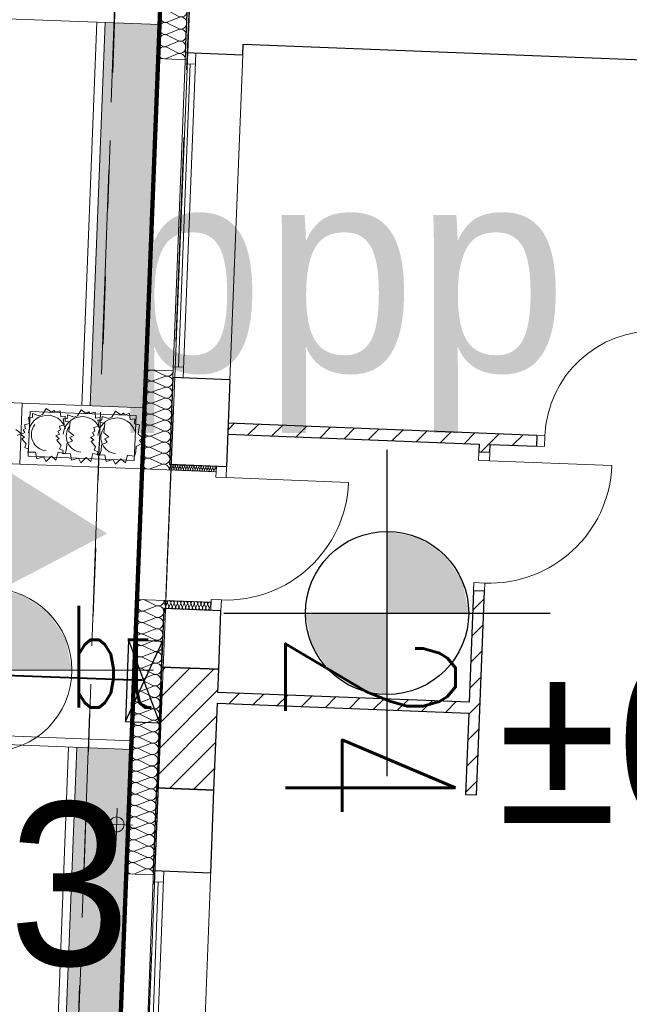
# Model space of a CAD drawing. Extents: x -134780 to 5540120, y 74663 to 5964901.
# Tile 30 of 71: x 5539579.04 to 5539583.53, y 5961337.37 to 5961344.61. Entities that reach past the tile are written whole.
import ezdxf

# ---------------------------------------------------------------- set-up
doc = ezdxf.new("R2010")
doc.units = 0
doc.header["$MEASUREMENT"] = 0
doc.set_wipeout_variables(frame=1)
doc.linetypes.add('L_0_03', pattern=[1, 0.5, -0.5])
doc.linetypes.add('L_0_06', pattern=[2, 1.5, -0.5])
for name, color, linetype, lineweight in [('238_Punkt_adresowy_budynku_Nr_Pióra__7', 7, 'Continuous', 13), ('312_budynek_ewidencyjny_Nr_Pióra__7', 7, 'Continuous', 13), ('_gaz', 2, 'Continuous', 90), ('Arch drogi_Nr_Pióra__21', 7, 'Continuous', 9), ('Arch rynny_Nr_Pióra__21', 7, 'Continuous', 9), ('Arch schody_Nr_Pióra__21', 7, 'Continuous', 9), ('Arch wyburzenia_Nr_Pióra__46', 5, 'Continuous', 13), ('arch wypelnienia_Nr_Pióra__118', 7, 'Continuous', 211), ('arch wypelnienia_Nr_Pióra__55', 214, 'Continuous', 25), ('Arch ściany nośne_Nr_Pióra__21', 7, 'Continuous', 9), ('Arch ściany nośne_Nr_Pióra__27', 7, 'Continuous', 30), ('bt_Nr_Pióra__7', 7, 'Continuous', 13), ('Drzwi ArchiCAD_Nr_Pióra__27', 7, 'Continuous', 30), ('Drzwi ArchiCAD_Nr_Pióra__5', 7, 'Continuous', 13), ('INWENT RZĘDNE_Nr_Pióra__15', 214, 'Continuous', 25), ('INWENT RZĘDNE_Nr_Pióra__20', 1, 'Continuous', 100), ('INWENT RZĘDNE_Nr_Pióra__21', 7, 'Continuous', 9), ('INWENT.ŚCIANY_Nr_Pióra__1', 7, 'Continuous', 25), ('mapa', 7, 'Continuous', 13), ('trawnik_Nr_Pióra__7', 7, 'Continuous', 13), ('zasuwa_lub_zawor_Nr_Pióra__7', 7, 'Continuous', 13)]:
    doc.layers.add(name, color=color, linetype=linetype, lineweight=lineweight)
for name, color, linetype in [('Arch ocieplenie', 7, 'Continuous'), ('gaz', 2, 'Continuous'), ('INWENT RZĘDNE', 7, 'Continuous')]:
    doc.layers.add(name, color=color, linetype=linetype)
for name, color, linetype, lineweight, true_color in [('Arch ocieplenie_Nr_Pióra__22', 7, 'Continuous', 9, 0x7f7f7f), ('Arch okna_Nr_Pióra__4', 7, 'Continuous', 9, 0x029e21), ('arch wypelnienia_Nr_Pióra__17', 7, 'Continuous', 15, 0xdcd705), ('Arch wyposarzenie_Nr_Pióra__4', 7, 'Continuous', 9, 0x029e21)]:
    doc.layers.add(name, color=color, linetype=linetype, lineweight=lineweight, true_color=true_color)
doc.styles.add('GENERATED_STYLE_1', font='txt')
doc.styles.add('GENERATED_STYLE_7', font='Simplex.shx', dxfattribs={"bigfont": 'BIGFONT.SHX'})
pattern_1 = [(45, (5539713.8376, 5961225.37486), (-0.09192388, 0.09192388), [])]

# ---------------------------------------------------------------- blocks, each defined once
blk = doc.blocks.new('Koty wysokościowe_19', base_point=(-135010.1, 114452.2))
at = {"layer": 'INWENT RZĘDNE_Nr_Pióra__21', "linetype": 'Continuous'}
for points in [[(-135010.1, 114452.2), (-134410.1, 114452.2), (-134455.8, 114681.8), (-134585.8, 114876.5), (-134780.5, 115006.5), (-135010.1, 115052.2)], [(-135010.1, 114452.2), (-135610.1, 114452.2), (-135564.4, 114222.6), (-135434.4, 114027.9), (-135239.7, 113897.9), (-135010.1, 113852.2)]]:
    blk.add_hatch(color=256, dxfattribs=at).paths.add_polyline_path(points, flags=0)
for p, q in [((-135010.1, 113252.2), (-135010.1, 115652.2)), ((-136210.1, 114452.2), (-133810.1, 114452.2))]:
    blk.add_line(p, q, dxfattribs=at)
blk.add_circle((-135010.1, 114452.2), 600, dxfattribs=at)
at = {"layer": 'INWENT RZĘDNE_Nr_Pióra__21', "insert": (-137998, 112057.8), "char_height": 1200, "attachment_point": 7, "style": 'GENERATED_STYLE_1'}
blk.add_mtext('{85,73}', dxfattribs=at)
blk = doc.blocks.new('Izolacja cieplna 14_36', base_point=(-133389.2, 114891))
at = {"layer": 'Arch ocieplenie_Nr_Pióra__22', "linetype": 'Continuous'}
for p, q in [((-133721.9, 114921.9), (-133731.2, 114946.6)), ((-133708.7, 114945.7), (-133719.9, 114921.9)), ((-133697.3, 114921), (-133706.6, 114945.6)), ((-133684, 114944.7), (-133695.2, 114920.9)), ((-133672.7, 114920), (-133682, 114944.6)), ((-133659.4, 114943.8), (-133670.6, 114919.9)), ((-133648.1, 114919.1), (-133657.4, 114943.7)), ((-133634.8, 114942.8), (-133646, 114919)), ((-133623.4, 114918.1), (-133632.7, 114942.7)), ((-133610.2, 114941.8), (-133621.4, 114918)), ((-133598.8, 114917.1), (-133608.1, 114941.8)), ((-133585.5, 114940.9), (-133596.7, 114917.1)), ((-133574.2, 114916.2), (-133583.5, 114940.8)), ((-133560.9, 114939.9), (-133572.1, 114916.1)), ((-133549.6, 114915.2), (-133558.9, 114939.8)), ((-133536.3, 114938.9), (-133547.5, 114915.1)), ((-133524.9, 114914.2), (-133534.2, 114938.9)), ((-133511.7, 114938), (-133522.9, 114914.2)), ((-133500.3, 114913.3), (-133509.6, 114937.9)), ((-133487.1, 114937), (-133498.2, 114913.2)), ((-133475.7, 114912.3), (-133485, 114936.9)), ((-133462.4, 114936.1), (-133473.6, 114912.2)), ((-133451.1, 114911.4), (-133460.4, 114936)), ((-133437.8, 114935.1), (-133449, 114911.3)), ((-133426.4, 114910.4), (-133435.7, 114935)), ((-133413.2, 114934.1), (-133424.4, 114910.3)), ((-133401.8, 114909.4), (-133411.1, 114934.1)), ((-133388.6, 114933.2), (-133399.7, 114909.4))]:
    blk.add_line(p, q, dxfattribs=at)
for centre, start_param, end_param in [((-133733.4, 114917.3), 0, 1.983589), ((-133719.7, 114951.2), 1.158003, 5.125183), ((-133708.8, 114916.3), 4.299595, 8.266774), ((-133695.1, 114950.3), 1.158003, 5.125183), ((-133684.2, 114915.3), 4.299595, 8.266774), ((-133670.5, 114949.3), 1.158003, 5.125183), ((-133659.5, 114914.4), 4.299595, 8.266774), ((-133645.9, 114948.4), 1.158003, 5.125183), ((-133621.3, 114947.4), 1.158003, 5.125183), ((-133596.6, 114946.4), 1.158003, 5.125183), ((-133572, 114945.5), 1.158003, 5.125183), ((-133547.4, 114944.5), 1.158003, 5.125183), ((-133522.8, 114943.5), 1.158003, 5.125183), ((-133498.1, 114942.6), 1.158003, 5.125183), ((-133473.5, 114941.6), 1.158003, 5.125183), ((-133448.9, 114940.7), 1.158003, 5.125183), ((-133424.3, 114939.7), 1.158003, 5.125183), ((-133399.6, 114938.7), 1.158003, 5.125183), ((-133634.9, 114913.4), 4.299595, 8.266774), ((-133610.3, 114912.5), 4.299595, 8.266774), ((-133585.7, 114911.5), 4.299595, 8.266774), ((-133561, 114910.5), 4.299595, 8.266774), ((-133536.4, 114909.6), 4.299595, 8.266774), ((-133511.8, 114908.6), 4.299595, 8.266774), ((-133487.2, 114907.6), 4.299595, 8.266774), ((-133462.5, 114906.7), 4.299595, 8.266774), ((-133437.9, 114905.7), 4.299595, 8.266774), ((-133413.3, 114904.8), 4.299595, 8.266774), ((-133388.7, 114903.8), 4.299596, 6.283185)]:
    blk.add_ellipse(centre, major_axis=(-0.5, -12.8), ratio=0.965572, start_param=start_param, end_param=end_param, dxfattribs=at)
blk = doc.blocks.new('Izolacja cieplna 14_35', base_point=(-133347.8, 115950.2))
at = {"layer": 'Arch ocieplenie_Nr_Pióra__22', "linetype": 'Continuous'}
for p, q in [((-133685.1, 115951.5), (-133692.9, 115935.6)), ((-133677.1, 115935), (-133683.6, 115951.4)), ((-133667.8, 115950.8), (-133675.6, 115934.9)), ((-133659.8, 115934.3), (-133666.4, 115950.8)), ((-133650.6, 115950.1), (-133658.4, 115934.3)), ((-133642.6, 115933.7), (-133649.2, 115950.1)), ((-133633.4, 115949.5), (-133641.2, 115933.6)), ((-133625.4, 115933), (-133631.9, 115949.4)), ((-133616.1, 115948.8), (-133623.9, 115932.9)), ((-133608.1, 115932.3), (-133614.7, 115948.7)), ((-133598.9, 115948.1), (-133606.7, 115932.3)), ((-133590.9, 115931.6), (-133597.4, 115948.1)), ((-133581.7, 115947.4), (-133589.5, 115931.6)), ((-133573.7, 115931), (-133580.2, 115947.4)), ((-133564.4, 115946.8), (-133572.2, 115930.9)), ((-133556.4, 115930.3), (-133563, 115946.7)), ((-133547.2, 115946.1), (-133555, 115930.2)), ((-133539.2, 115929.6), (-133545.7, 115946)), ((-133529.9, 115945.4), (-133537.7, 115929.6)), ((-133522, 115928.9), (-133528.5, 115945.4)), ((-133512.7, 115944.8), (-133520.5, 115928.9)), ((-133504.7, 115928.3), (-133511.3, 115944.7)), ((-133495.5, 115944.1), (-133503.3, 115928.2)), ((-133487.5, 115927.6), (-133494, 115944)), ((-133478.2, 115943.4), (-133486, 115927.5)), ((-133470.2, 115926.9), (-133476.8, 115943.4)), ((-133461, 115942.7), (-133468.8, 115926.9)), ((-133453, 115926.2), (-133459.5, 115942.7)), ((-133443.8, 115942.1), (-133451.6, 115926.2)), ((-133435.8, 115925.6), (-133442.3, 115942)), ((-133426.5, 115941.4), (-133434.3, 115925.5)), ((-133418.5, 115924.9), (-133425.1, 115941.3)), ((-133409.3, 115940.7), (-133417.1, 115924.8)), ((-133401.3, 115924.2), (-133407.8, 115940.7)), ((-133392, 115940), (-133399.8, 115924.2)), ((-133384.1, 115923.6), (-133390.6, 115940)), ((-133374.8, 115939.4), (-133382.6, 115923.5)), ((-133366.8, 115922.9), (-133373.4, 115939.3)), ((-133357.6, 115938.7), (-133365.4, 115922.8)), ((-133349.6, 115922.2), (-133356.1, 115938.6))]:
    blk.add_line(p, q, dxfattribs=at)
for centre, start_param, end_param in [((-133685.1, 115931.9), 5.870392, 9.837571), ((-133692.8, 115955.2), 2.7288, 4.712389), ((-133675.6, 115954.5), 2.7288, 6.695979), ((-133667.9, 115931.2), 5.870392, 9.837571), ((-133658.4, 115953.9), 2.7288, 6.695979), ((-133650.6, 115930.6), 5.870392, 9.837571), ((-133641.1, 115953.2), 2.7288, 6.695979), ((-133633.4, 115929.9), 5.870392, 9.837571), ((-133623.9, 115952.5), 2.7288, 6.695979), ((-133606.6, 115951.8), 2.7288, 6.695979), ((-133589.4, 115951.2), 2.7288, 6.695979), ((-133572.2, 115950.5), 2.7288, 6.695979), ((-133554.9, 115949.8), 2.7288, 6.695979), ((-133537.7, 115949.1), 2.7288, 6.695979), ((-133520.5, 115948.5), 2.7288, 6.695979), ((-133503.2, 115947.8), 2.7288, 6.695979), ((-133486, 115947.1), 2.7288, 6.695979), ((-133468.8, 115946.5), 2.7288, 6.695979), ((-133451.5, 115945.8), 2.7288, 6.695979), ((-133434.3, 115945.1), 2.7288, 6.695979), ((-133417, 115944.4), 2.7288, 6.695979), ((-133399.8, 115943.8), 2.7288, 6.695979), ((-133382.6, 115943.1), 2.7288, 6.695979), ((-133365.3, 115942.4), 2.7288, 6.695979), ((-133348.1, 115941.7), 4.712389, 6.695979), ((-133616.2, 115929.2), 5.870392, 9.837571), ((-133598.9, 115928.5), 5.870392, 9.837571), ((-133581.7, 115927.9), 5.870392, 9.837571), ((-133564.5, 115927.2), 5.870392, 9.837571), ((-133547.2, 115926.5), 5.870392, 9.837571), ((-133530, 115925.8), 5.870392, 9.837571), ((-133512.7, 115925.2), 5.870392, 9.837571), ((-133495.5, 115924.5), 5.870392, 9.837571), ((-133478.3, 115923.8), 5.870392, 9.837571), ((-133461, 115923.1), 5.870392, 9.837571), ((-133443.8, 115922.5), 5.870392, 9.837571), ((-133426.6, 115921.8), 5.870392, 9.837571), ((-133409.3, 115921.1), 5.870392, 9.837571), ((-133392.1, 115920.5), 5.870392, 9.837571), ((-133374.9, 115919.8), 5.870392, 9.837571), ((-133357.6, 115919.1), 5.870392, 9.837571)]:
    blk.add_ellipse(centre, major_axis=(-8.62, 0.34), ratio=0.98635, start_param=start_param, end_param=end_param, dxfattribs=at)
blk = doc.blocks.new('Izolacja cieplna 14_23', base_point=(-133548.2, 119655.9))
at = {"layer": 'Arch ocieplenie_Nr_Pióra__22', "linetype": 'Continuous'}
for p, q in [((-133688.6, 119657.6), (-133609.3, 119617.3)), ((-133692.1, 119568.3), (-133612.8, 119528)), ((-133609.6, 119609.8), (-133691.8, 119575.8)), ((-133613.1, 119520.5), (-133695.3, 119486.5)), ((-133616.6, 119431.2), (-133698.8, 119397.2)), ((-133695.6, 119479), (-133616.3, 119438.7)), ((-133620.1, 119341.9), (-133702.3, 119307.9)), ((-133699.1, 119389.7), (-133619.8, 119349.4)), ((-133702.6, 119300.4), (-133623.3, 119260.1)), ((-133706.1, 119211.1), (-133626.8, 119170.8)), ((-133623.6, 119252.6), (-133705.8, 119218.6)), ((-133709.6, 119121.8), (-133630.3, 119081.5)), ((-133627.1, 119163.3), (-133709.3, 119129.3)), ((-133630.6, 119074), (-133712.8, 119040)), ((-133634.1, 118984.7), (-133716.3, 118950.7)), ((-133713.1, 119032.5), (-133633.8, 118992.2))]:
    blk.add_line(p, q, dxfattribs=at)
for centre, start_param, end_param in [((-133707.3, 119617.4), 2.728799, 6.695979), ((-133590.7, 119657.6), 5.870392, 7.853982), ((-133710.8, 119528.1), 2.728799, 6.695979), ((-133594.2, 119568.2), 5.870392, 9.837571), ((-133714.3, 119438.8), 2.728799, 6.695979), ((-133597.7, 119478.9), 5.870392, 9.837571), ((-133601.2, 119389.6), 5.870392, 9.837571), ((-133717.7, 119349.5), 2.728799, 6.695979), ((-133604.6, 119300.3), 5.870392, 9.837571), ((-133721.2, 119260.2), 2.728799, 6.695979), ((-133724.7, 119170.9), 2.728799, 6.695979), ((-133608.1, 119211), 5.870392, 9.837571), ((-133728.2, 119081.5), 2.728799, 6.695979), ((-133611.6, 119121.7), 5.870392, 9.837571), ((-133615.1, 119032.4), 5.870392, 9.837571), ((-133731.7, 118992.2), 2.728799, 6.695979), ((-133618.6, 118943.1), 1.570796, 3.554385)]:
    blk.add_ellipse(centre, major_axis=(-1.7, -44.7), ratio=0.951846, start_param=start_param, end_param=end_param, dxfattribs=at)
blk = doc.blocks.new('Izolacja cieplna 14_22', base_point=(-133665.6, 116653.2))
at = {"layer": 'Arch ocieplenie_Nr_Pióra__22', "linetype": 'Continuous'}
for p, q in [((-133726.8, 116611.6), (-133808.9, 116581)), ((-133806, 116655.3), (-133726.6, 116618.4)), ((-133730, 116530.5), (-133812.1, 116500)), ((-133809.2, 116574.2), (-133729.7, 116537.3)), ((-133733.2, 116449.5), (-133815.2, 116418.9)), ((-133812.3, 116493.2), (-133732.9, 116456.3)), ((-133736.3, 116368.4), (-133818.4, 116337.9)), ((-133815.5, 116412.1), (-133736.1, 116375.2)), ((-133818.7, 116331.1), (-133739.2, 116294.2)), ((-133821.8, 116250), (-133742.4, 116213.1)), ((-133739.5, 116287.4), (-133821.6, 116256.8)), ((-133825, 116169), (-133745.6, 116132.1)), ((-133742.7, 116206.3), (-133824.7, 116175.8)), ((-133828.2, 116087.9), (-133748.7, 116051)), ((-133745.8, 116125.3), (-133827.9, 116094.7)), ((-133831.3, 116006.9), (-133751.9, 115970)), ((-133749, 116044.2), (-133831.1, 116013.7)), ((-133752.2, 115963.2), (-133834.2, 115932.6))]:
    blk.add_line(p, q, dxfattribs=at)
for centre, start_param, end_param in [((-133824.5, 116618.8), 1.158003, 5.125183), ((-133711.2, 116573.8), 4.299595, 8.266774), ((-133708.1, 116654.8), 4.299596, 6.283185), ((-133827.7, 116537.8), 1.158003, 5.125183), ((-133714.4, 116492.7), 4.299595, 8.266774), ((-133830.8, 116456.7), 1.158003, 5.125183), ((-133717.6, 116411.7), 4.299595, 8.266774), ((-133834, 116375.7), 1.158003, 5.125183), ((-133720.7, 116330.6), 4.299595, 8.266774), ((-133837.2, 116294.6), 1.158003, 5.125183), ((-133840.3, 116213.6), 1.158003, 5.125183), ((-133723.9, 116249.6), 4.299595, 8.266774), ((-133843.5, 116132.5), 1.158003, 5.125183), ((-133727.1, 116168.6), 4.299595, 8.266774), ((-133846.7, 116051.5), 1.158003, 5.125183), ((-133730.2, 116087.5), 4.299595, 8.266774), ((-133849.8, 115970.4), 1.158003, 5.125183), ((-133733.4, 116006.5), 4.299595, 8.266774), ((-133736.6, 115925.4), 0, 1.983589)]:
    blk.add_ellipse(centre, major_axis=(42.5, -1.7), ratio=0.953449, start_param=start_param, end_param=end_param, dxfattribs=at)
blk = doc.blocks.new('Izolacja cieplna 14_21', base_point=(-133731.6, 114964.5))
at = {"layer": 'Arch ocieplenie_Nr_Pióra__22', "linetype": 'Continuous'}
for p, q in [((-133792.9, 114921.2), (-133875, 114889.4)), ((-133872, 114966.4), (-133792.6, 114928.3)), ((-133875.3, 114882.3), (-133795.9, 114844.2)), ((-133878.6, 114798.2), (-133799.2, 114760.1)), ((-133796.2, 114837.1), (-133878.3, 114805.3)), ((-133881.9, 114714.1), (-133802.5, 114676)), ((-133799.5, 114753), (-133881.6, 114721.2)), ((-133885.1, 114630), (-133805.8, 114591.9)), ((-133802.8, 114668.9), (-133884.9, 114637.1)), ((-133806, 114584.8), (-133888.2, 114553)), ((-133809.3, 114500.7), (-133891.4, 114468.9)), ((-133888.4, 114545.9), (-133809.1, 114507.8)), ((-133812.6, 114416.6), (-133894.7, 114384.8)), ((-133891.7, 114461.8), (-133812.3, 114423.7)), ((-133895, 114377.7), (-133815.6, 114339.6)), ((-133898.3, 114293.6), (-133818.9, 114255.5)), ((-133815.9, 114332.5), (-133898, 114300.7)), ((-133901.6, 114209.5), (-133822.2, 114171.4)), ((-133819.2, 114248.4), (-133901.3, 114216.6)), ((-133904.9, 114125.4), (-133825.5, 114087.3)), ((-133822.5, 114164.3), (-133904.6, 114132.5)), ((-133825.8, 114080.2), (-133907.9, 114048.4)), ((-133829.1, 113996.1), (-133911.2, 113964.3)), ((-133908.2, 114041.3), (-133828.8, 114003.2)), ((-133832.3, 113912), (-133914.5, 113880.2)), ((-133911.4, 113957.2), (-133832.1, 113919.1)), ((-133914.7, 113873.1), (-133835.4, 113835)), ((-133918, 113789), (-133838.6, 113750.8)), ((-133835.6, 113827.9), (-133917.7, 113796.1)), ((-133921.3, 113704.9), (-133841.9, 113666.7)), ((-133838.9, 113743.8), (-133921, 113712)), ((-133924.6, 113620.8), (-133845.2, 113582.6)), ((-133842.2, 113659.7), (-133924.3, 113627.9)), ((-133845.5, 113575.6), (-133927.6, 113543.7)), ((-133848.8, 113491.5), (-133930.9, 113459.6)), ((-133927.9, 113536.7), (-133848.5, 113498.5)), ((-133852.1, 113407.4), (-133934.2, 113375.5)), ((-133931.2, 113452.6), (-133851.8, 113414.4)), ((-133934.5, 113368.5), (-133855.1, 113330.3)), ((-133937.7, 113284.4), (-133858.4, 113246.2)), ((-133855.4, 113323.3), (-133937.5, 113291.4)), ((-133941, 113200.3), (-133861.7, 113162.1)), ((-133858.6, 113239.2), (-133940.8, 113207.3)), ((-133944.3, 113116.2), (-133864.9, 113078)), ((-133861.9, 113155.1), (-133944, 113123.2)), ((-133865.2, 113071), (-133947.3, 113039.1)), ((-133868.5, 112986.9), (-133950.6, 112955)), ((-133947.6, 113032.1), (-133868.2, 112993.9))]:
    blk.add_line(p, q, dxfattribs=at)
for centre, start_param, end_param in [((-133890.6, 114928.6), 1.158003, 5.125183), ((-133777.4, 114882), 4.299595, 8.266774), ((-133774.1, 114966.1), 4.299596, 6.283185), ((-133893.8, 114844.5), 1.158003, 5.125183), ((-133897.1, 114760.4), 1.158003, 5.125183), ((-133780.6, 114797.9), 4.299595, 8.266774), ((-133900.4, 114676.3), 1.158003, 5.125183), ((-133783.9, 114713.8), 4.299595, 8.266774), ((-133903.7, 114592.2), 1.158003, 5.125183), ((-133787.2, 114629.7), 4.299595, 8.266774), ((-133790.5, 114545.6), 4.299595, 8.266774), ((-133907, 114508.1), 1.158003, 5.125183), ((-133793.8, 114461.5), 4.299595, 8.266774), ((-133910.3, 114424), 1.158003, 5.125183), ((-133797.1, 114377.4), 4.299595, 8.266774), ((-133913.6, 114339.9), 1.158003, 5.125183), ((-133916.9, 114255.8), 1.158003, 5.125183), ((-133800.4, 114293.3), 4.299595, 8.266774), ((-133920.1, 114171.7), 1.158003, 5.125183), ((-133803.7, 114209.2), 4.299595, 8.266774), ((-133923.4, 114087.5), 1.158003, 5.125183), ((-133806.9, 114125.1), 4.299595, 8.266774), ((-133810.2, 114041), 4.299595, 8.266774), ((-133926.7, 114003.4), 1.158003, 5.125183), ((-133813.5, 113956.9), 4.299595, 8.266774), ((-133930, 113919.3), 1.158003, 5.125183), ((-133816.8, 113872.8), 4.299595, 8.266774), ((-133933.3, 113835.2), 1.158003, 5.125183), ((-133820.1, 113788.7), 4.299595, 8.266774), ((-133936.6, 113751.1), 1.158003, 5.125183), ((-133939.9, 113667), 1.158003, 5.125183), ((-133823.4, 113704.6), 4.299595, 8.266774), ((-133943.2, 113582.9), 1.158003, 5.125183), ((-133826.7, 113620.5), 4.299595, 8.266774), ((-133946.4, 113498.8), 1.158003, 5.125183), ((-133829.9, 113536.4), 4.299595, 8.266774), ((-133833.2, 113452.3), 4.299595, 8.266774), ((-133949.7, 113414.7), 1.158003, 5.125183), ((-133836.5, 113368.2), 4.299595, 8.266774), ((-133953, 113330.6), 1.158003, 5.125183), ((-133839.8, 113284.1), 4.299595, 8.266774), ((-133956.3, 113246.5), 1.158003, 5.125183), ((-133959.6, 113162.4), 1.158003, 5.125183), ((-133843.1, 113200), 4.299595, 8.266774), ((-133962.9, 113078.3), 1.158003, 5.125183), ((-133846.4, 113115.9), 4.299595, 8.266774), ((-133966.2, 112994.2), 1.158003, 5.125183), ((-133849.7, 113031.8), 4.299595, 8.266774), ((-133853, 112947.7), 0, 1.983589)]:
    blk.add_ellipse(centre, major_axis=(42.5, -1.7), ratio=0.989367, start_param=start_param, end_param=end_param, dxfattribs=at)
blk = doc.blocks.new('mapa')
at = {"layer": 'arch wypelnienia_Nr_Pióra__17', "linetype": 'Continuous', "lineweight": 0}
for points in [[(5539579.9722, 5961342.0359), (5539580.0616, 5961344.3241), (5539580.0714, 5961344.5739), (5539579.6717, 5961344.5895), (5539579.5616, 5961341.7717), (5539579.9613, 5961341.7561)], [(5539579.4633, 5961339.2586), (5539579.3299, 5961335.8462), (5539579.7296, 5961335.8306), (5539579.7367, 5961336.0105), (5539579.8273, 5961338.3287), (5539579.863, 5961339.243)]]:
    blk.add_hatch(color=253, dxfattribs=at).paths.add_polyline_path(points, flags=0)
at = {"layer": 'arch wypelnienia_Nr_Pióra__55', "linetype": 'Continuous'}
blk.add_hatch(color=252, dxfattribs=at).paths.add_polyline_path([(5539579.6868, 5961340.8312), (5539577.6957, 5961339.7832), (5539577.7836, 5961342.0315)], flags=0)
at = {"layer": 'Arch ściany nośne_Nr_Pióra__21', "linetype": 'Continuous'}
h = blk.add_hatch(dxfattribs=at)
h.set_pattern_fill('Common_Brick', color=252, scale=0.001, style=0, pattern_type=2)
h.set_pattern_definition(pattern_1)
h.paths.add_polyline_path([(5539582.322, 5961338.9117), (5539582.4019, 5961338.9086), (5539582.4605, 5961340.4074), (5539582.3805, 5961340.4106)], flags=0)
h = blk.add_hatch(dxfattribs=at)
h.set_pattern_fill('Common_Brick', color=252, scale=0.001, style=0, pattern_type=2)
h.set_pattern_definition(pattern_1)
h.paths.add_polyline_path([(5539580.4718, 5961338.944), (5539580.5066, 5961339.8333), (5539580.0869, 5961339.8497), (5539580.0521, 5961338.9604)], flags=0)
h = blk.add_hatch(dxfattribs=at)
h.set_pattern_fill('Common_Brick', color=252, scale=0.001, style=0, pattern_type=2)
h.set_pattern_definition(pattern_1)
h.paths.add_polyline_path([(5539580.4968, 5961339.5835), (5539582.3454, 5961339.5112), (5539582.3485, 5961339.5912), (5539580.4999, 5961339.6634)], flags=0)
at = {"layer": 'INWENT RZĘDNE_Nr_Pióra__15', "linetype": 'Continuous'}
for points in [[(5539581.745, 5961340.2468), (5539582.345, 5961340.2468), (5539582.2993, 5961340.4764), (5539582.1692, 5961340.6711), (5539581.9746, 5961340.8011), (5539581.745, 5961340.8468)], [(5539581.745, 5961340.2468), (5539581.145, 5961340.2468), (5539581.1906, 5961340.0172), (5539581.3207, 5961339.8226), (5539581.5153, 5961339.6925), (5539581.745, 5961339.6468)]]:
    blk.add_hatch(color=252, dxfattribs=at).paths.add_polyline_path(points, flags=0)
at = {"layer": '312_budynek_ewidencyjny_Nr_Pióra__7', "color": 252, "linetype": 'Continuous', "flags": 128}
blk.add_lwpolyline([(5539579.56, 5961326.37), (5539580.53, 5961350.62)], dxfattribs=at)
at = {"layer": 'Arch drogi_Nr_Pióra__21', "linetype": 'Continuous'}
for p, q in [((5539579.5016, 5961341.774), (5539579.6118, 5961344.5919)), ((5539579.5616, 5961341.7717), (5539579.6717, 5961344.5895)), ((5539579.27, 5961335.8486), (5539579.4034, 5961339.261)), ((5539579.3299, 5961335.8462), (5539579.4633, 5961339.2586))]:
    blk.add_line(p, q, dxfattribs=at)
at = {"layer": 'Arch okna_Nr_Pióra__4', "color": 252, "linetype": 'Continuous'}
for p, q in [((5539580.2634, 5961344.3663), (5539580.1701, 5961341.9781)), ((5539580.0616, 5961344.3241), (5539579.9722, 5961342.0359)), ((5539580.3384, 5961344.3633), (5539580.245, 5961341.9752)), ((5539580.6831, 5961344.3499), (5539580.5898, 5961341.9617)), ((5539580.2978, 5961344.2849), (5539580.2107, 5961342.0566)), ((5539580.3353, 5961344.2834), (5539580.2603, 5961344.2863)), ((5539580.2482, 5961342.0551), (5539580.1732, 5961342.058)), ((5539580.4898, 5961341.3251), (5539580.4867, 5961341.2452)), ((5539580.5648, 5961341.3222), (5539580.5616, 5961341.2422)), ((5539580.5616, 5961341.2422), (5539580.4867, 5961341.2452)), ((5539580.5616, 5961341.2422), (5539581.461, 5961341.2071)), ((5539580.4516, 5961340.3458), (5539580.4484, 5961340.2659)), ((5539580.5265, 5961340.3429), (5539580.4516, 5961340.3458)), ((5539580.5265, 5961340.3429), (5539580.5234, 5961340.263)), ((5539580.4488, 5961338.3544), (5539580.3542, 5961335.9363)), ((5539580.0283, 5961338.3509), (5539579.9353, 5961335.9727)), ((5539580.1032, 5961338.3479), (5539580.0103, 5961335.9697)), ((5539580.0627, 5961338.2694), (5539579.9767, 5961336.0711)), ((5539580.1001, 5961338.268), (5539580.0252, 5961338.2709))]:
    blk.add_line(p, q, dxfattribs=at)
blk.add_arc((5539580.5616, 5961341.2422), 0.9, 267.76157, 357.76157, dxfattribs=at)
at = {"layer": 'Arch rynny_Nr_Pióra__21', "color": 252, "linetype": 'Continuous'}
for p, q in [((5539579.7517, 5961338.5718), (5539579.7611, 5961338.8116)), ((5539579.8763, 5961338.687), (5539579.6365, 5961338.6964))]:
    blk.add_line(p, q, dxfattribs=at)
blk.add_circle((5539579.7564, 5961338.6917), 0.055, dxfattribs=at)
at = {"layer": 'Arch schody_Nr_Pióra__21', "color": 252, "linetype": 'Continuous'}
for p, q in [((5539580.0714, 5961344.5739), (5539572.6271, 5961344.8649)), ((5539579.0619, 5961341.7912), (5539578.1626, 5961341.8264)), ((5539579.0444, 5961341.3416), (5539579.0619, 5961341.7912)), ((5539579.0444, 5961341.3416), (5539579.0619, 5961341.7912)), ((5539579.9613, 5961341.7561), (5539579.0619, 5961341.7912)), ((5539579.1196, 5961341.7289), (5539579.1067, 5961341.3992)), ((5539579.899, 5961341.6985), (5539579.1196, 5961341.7289)), ((5539579.8861, 5961341.3687), (5539579.899, 5961341.6985)), ((5539579.9437, 5961341.3064), (5539579.9613, 5961341.7561)), ((5539579.1067, 5961341.3992), (5539579.8861, 5961341.3687)), ((5539578.1451, 5961341.3767), (5539579.0444, 5961341.3416)), ((5539579.0444, 5961341.3416), (5539579.9437, 5961341.3064)), ((5539579.8656, 5961339.3079), (5539577.1676, 5961339.4134)), ((5539579.863, 5961339.243), (5539577.1651, 5961339.3484))]:
    blk.add_line(p, q, dxfattribs=at)
at = {"layer": 'Arch wyburzenia_Nr_Pióra__46', "color": 252, "linetype": 'Continuous'}
for p, q in [((5539580.0896, 5961345.0386), (5539580.0616, 5961344.3241)), ((5539580.0616, 5961344.3241), (5539580.2615, 5961344.3163)), ((5539579.9722, 5961342.0359), (5539579.9437, 5961341.3064)), ((5539580.172, 5961342.028), (5539579.9722, 5961342.0359)), ((5539579.9437, 5961341.3064), (5539580.4883, 5961341.2851)), ((5539579.9062, 5961340.3471), (5539579.8273, 5961338.3287)), ((5539580.4508, 5961340.3259), (5539579.9062, 5961340.3471)), ((5539579.8273, 5961338.3287), (5539580.0271, 5961338.3209))]:
    blk.add_line(p, q, dxfattribs=at)
at = {"layer": 'arch wypelnienia_Nr_Pióra__118', "linetype": 'Continuous', "flags": 128}
blk.add_lwpolyline([(5539579.0885, 5961327.109), (5539579.0561, 5961326.2796), (5539592.7057, 5961325.7461), (5539592.7381, 5961326.5754), (5539592.4383, 5961326.5872), (5539592.7312, 5961334.0814), (5539592.8773, 5961337.8086), (5539594.9154, 5961337.7289), (5539595.0573, 5961341.3599), (5539593.023, 5961341.4356), (5539593.4687, 5961352.947), (5539593.7684, 5961352.9353), (5539593.7872, 5961353.415), (5539593.2876, 5961353.4345), (5539593.2905, 5961353.5105), (5539586.99, 5961353.68), (5539586.89, 5961350.36), (5539580.53, 5961350.62), (5539580.5363, 5961350.8085), (5539580.0155, 5961350.8259), (5539579.9968, 5961350.3462), (5539580.2966, 5961350.3345), (5539579.3883, 5961327.0973)], close=True, dxfattribs=at)
at = {"layer": 'arch wypelnienia_Nr_Pióra__17', "color": 253, "linetype": 'Continuous', "lineweight": 0}
blk.add_line((5539579.8273, 5961338.3287), (5539579.7367, 5961336.0105), dxfattribs=at)
at = {"layer": 'Arch wyposarzenie_Nr_Pióra__4', "color": 252, "linetype": 'Continuous'}
for p, q in [((5539579.1153, 5961341.6416), (5539579.1073, 5961341.6862)), ((5539579.1073, 5961341.6862), (5539579.137, 5961341.6844)), ((5539579.137, 5961341.6844), (5539579.1388, 5961341.7131)), ((5539579.1388, 5961341.7131), (5539579.1871, 5961341.6981)), ((5539579.1871, 5961341.6981), (5539579.2118, 5961341.7065)), ((5539579.2118, 5961341.7065), (5539579.2389, 5961341.7502)), ((5539579.2389, 5961341.7502), (5539579.2771, 5961341.7249)), ((5539579.2771, 5961341.7249), (5539579.2964, 5961341.7369)), ((5539579.2964, 5961341.7369), (5539579.3035, 5961341.7242)), ((5539579.3035, 5961341.7242), (5539579.3414, 5961341.7347)), ((5539579.3414, 5961341.7347), (5539579.3456, 5961341.6899)), ((5539579.3456, 5961341.6899), (5539579.379, 5961341.6936)), ((5539579.379, 5961341.6936), (5539579.3779, 5961341.6573)), ((5539579.3929, 5961341.6744), (5539579.3947, 5961341.7031)), ((5539579.3947, 5961341.7031), (5539579.443, 5961341.6881)), ((5539579.443, 5961341.6881), (5539579.4677, 5961341.6965)), ((5539579.4677, 5961341.6965), (5539579.4948, 5961341.7402)), ((5539579.4948, 5961341.7402), (5539579.533, 5961341.7149)), ((5539579.533, 5961341.7149), (5539579.5523, 5961341.7269)), ((5539579.5523, 5961341.7269), (5539579.5594, 5961341.7142)), ((5539579.5594, 5961341.7142), (5539579.5973, 5961341.7247)), ((5539579.5973, 5961341.7247), (5539579.6015, 5961341.6799)), ((5539579.6472, 5961341.6645), (5539579.649, 5961341.6932)), ((5539579.649, 5961341.6932), (5539579.6973, 5961341.6782)), ((5539579.6973, 5961341.6782), (5539579.7219, 5961341.6866)), ((5539579.7219, 5961341.6866), (5539579.7491, 5961341.7303)), ((5539579.7491, 5961341.7303), (5539579.7873, 5961341.705)), ((5539579.7873, 5961341.705), (5539579.8066, 5961341.717)), ((5539579.8066, 5961341.717), (5539579.8136, 5961341.7043)), ((5539579.8136, 5961341.7043), (5539579.8516, 5961341.7147)), ((5539579.8516, 5961341.7147), (5539579.8558, 5961341.6699)), ((5539579.0796, 5961341.6311), (5539579.1153, 5961341.6416)), ((5539579.0865, 5961341.6043), (5539579.0796, 5961341.6311)), ((5539579.3355, 5961341.6211), (5539579.3712, 5961341.6316)), ((5539579.3424, 5961341.5943), (5539579.3355, 5961341.6211)), ((5539579.3712, 5961341.6316), (5539579.3632, 5961341.6762)), ((5539579.3632, 5961341.6762), (5539579.3929, 5961341.6744)), ((5539579.3779, 5961341.6573), (5539579.3848, 5961341.6567)), ((5539579.3848, 5961341.6567), (5539579.4138, 5961341.6515)), ((5539579.4138, 5961341.6515), (5539579.4053, 5961341.5816)), ((5539579.5898, 5961341.6112), (5539579.6255, 5961341.6217)), ((5539579.6015, 5961341.6799), (5539579.6349, 5961341.6836)), ((5539579.6255, 5961341.6217), (5539579.6175, 5961341.6662)), ((5539579.6175, 5961341.6662), (5539579.6472, 5961341.6645)), ((5539579.6349, 5961341.6836), (5539579.6338, 5961341.6473)), ((5539579.6338, 5961341.6473), (5539579.6407, 5961341.6467)), ((5539579.6407, 5961341.6467), (5539579.6697, 5961341.6415)), ((5539579.6697, 5961341.6415), (5539579.6612, 5961341.5716)), ((5539579.8558, 5961341.6699), (5539579.8892, 5961341.6737)), ((5539579.8892, 5961341.6737), (5539579.8881, 5961341.6374)), ((5539579.8881, 5961341.6374), (5539579.895, 5961341.6367)), ((5539579.895, 5961341.6367), (5539579.9239, 5961341.6316)), ((5539579.9239, 5961341.6316), (5539579.9155, 5961341.5617)), ((5539579.0161, 5961341.5968), (5539579.0532, 5961341.5675)), ((5539579.0532, 5961341.5675), (5539579.0243, 5961341.5519)), ((5539579.0529, 5961341.5587), (5539579.0802, 5961341.5732)), ((5539579.079, 5961341.5395), (5539579.0529, 5961341.5587)), ((5539579.0597, 5961341.5273), (5539579.079, 5961341.5395)), ((5539579.0686, 5961341.5939), (5539579.0865, 5961341.6043)), ((5539579.0802, 5961341.5732), (5539579.0686, 5961341.5939)), ((5539579.3087, 5961341.5487), (5539579.3361, 5961341.5632)), ((5539579.3349, 5961341.5295), (5539579.3087, 5961341.5487)), ((5539579.3245, 5961341.5839), (5539579.3424, 5961341.5943)), ((5539579.3361, 5961341.5632), (5539579.3245, 5961341.5839)), ((5539579.4053, 5961341.5816), (5539579.4423, 5961341.5523)), ((5539579.4423, 5961341.5523), (5539579.4134, 5961341.5367)), ((5539579.563, 5961341.5388), (5539579.5903, 5961341.5532)), ((5539579.5788, 5961341.5739), (5539579.5967, 5961341.5843)), ((5539579.5903, 5961341.5532), (5539579.5788, 5961341.5739)), ((5539579.5967, 5961341.5843), (5539579.5898, 5961341.6112)), ((5539579.6612, 5961341.5716), (5539579.6982, 5961341.5423)), ((5539579.6982, 5961341.5423), (5539579.6693, 5961341.5267)), ((5539579.9155, 5961341.5617), (5539579.9525, 5961341.5324)), ((5539579.0916, 5961341.4899), (5539579.0597, 5961341.5273)), ((5539579.0811, 5961341.4635), (5539579.0916, 5961341.4899)), ((5539579.3156, 5961341.5173), (5539579.3349, 5961341.5295)), ((5539579.3475, 5961341.4799), (5539579.3156, 5961341.5173)), ((5539579.337, 5961341.4535), (5539579.3475, 5961341.4799)), ((5539579.3897, 5961341.4926), (5539579.3868, 5961341.4513)), ((5539579.432, 5961341.5124), (5539579.3897, 5961341.4926)), ((5539579.4134, 5961341.5367), (5539579.432, 5961341.5124)), ((5539579.5892, 5961341.5196), (5539579.563, 5961341.5388)), ((5539579.5699, 5961341.5074), (5539579.5892, 5961341.5196)), ((5539579.6018, 5961341.47), (5539579.5699, 5961341.5074)), ((5539579.5913, 5961341.4436), (5539579.6018, 5961341.47)), ((5539579.6456, 5961341.4826), (5539579.6427, 5961341.4413)), ((5539579.6878, 5961341.5024), (5539579.6456, 5961341.4826)), ((5539579.6693, 5961341.5267), (5539579.6878, 5961341.5024)), ((5539579.8999, 5961341.4726), (5539579.897, 5961341.4313)), ((5539579.9421, 5961341.4925), (5539579.8999, 5961341.4726)), ((5539579.9525, 5961341.5324), (5539579.9236, 5961341.5168)), ((5539579.9236, 5961341.5168), (5539579.9421, 5961341.4925)), ((5539579.1075, 5961341.4526), (5539579.0811, 5961341.4635)), ((5539579.1035, 5961341.4295), (5539579.1075, 5961341.4526)), ((5539579.16, 5961341.4286), (5539579.1035, 5961341.4295)), ((5539579.1687, 5961341.3806), (5539579.16, 5961341.4286)), ((5539579.2192, 5961341.3948), (5539579.1687, 5961341.3806)), ((5539579.2371, 5961341.3607), (5539579.2192, 5961341.3948)), ((5539579.2769, 5961341.4009), (5539579.2371, 5961341.3607)), ((5539579.3104, 5961341.372), (5539579.2769, 5961341.4009)), ((5539579.326, 5961341.4287), (5539579.3104, 5961341.372)), ((5539579.3768, 5961341.4195), (5539579.326, 5961341.4287)), ((5539579.3634, 5961341.4426), (5539579.337, 5961341.4535)), ((5539579.3594, 5961341.4195), (5539579.3634, 5961341.4426)), ((5539579.4159, 5961341.4186), (5539579.3594, 5961341.4195)), ((5539579.3868, 5961341.4513), (5539579.3768, 5961341.4195)), ((5539579.4246, 5961341.3706), (5539579.4159, 5961341.4186)), ((5539579.5819, 5961341.4187), (5539579.5663, 5961341.362)), ((5539579.6327, 5961341.4095), (5539579.5819, 5961341.4187)), ((5539579.6176, 5961341.4327), (5539579.5913, 5961341.4436)), ((5539579.6136, 5961341.4096), (5539579.6176, 5961341.4327)), ((5539579.6702, 5961341.4087), (5539579.6136, 5961341.4096)), ((5539579.6427, 5961341.4413), (5539579.6327, 5961341.4095)), ((5539579.6789, 5961341.3607), (5539579.6702, 5961341.4087)), ((5539579.8362, 5961341.4087), (5539579.8205, 5961341.352)), ((5539579.8869, 5961341.3996), (5539579.8362, 5961341.4087)), ((5539579.897, 5961341.4313), (5539579.8869, 5961341.3996)), ((5539579.4751, 5961341.3848), (5539579.4246, 5961341.3706)), ((5539579.493, 5961341.3507), (5539579.4751, 5961341.3848)), ((5539579.5327, 5961341.3909), (5539579.493, 5961341.3507)), ((5539579.5663, 5961341.362), (5539579.5327, 5961341.3909)), ((5539579.7294, 5961341.3749), (5539579.6789, 5961341.3607)), ((5539579.7472, 5961341.3408), (5539579.7294, 5961341.3749)), ((5539579.787, 5961341.381), (5539579.7472, 5961341.3408)), ((5539579.8205, 5961341.352), (5539579.787, 5961341.381))]:
    blk.add_line(p, q, dxfattribs=at)
for centre, major_axis, start_param, end_param in [((5539579.2469, 5961341.5588), (-0.0056, -0.1425), 1.927535, 4.652962), ((5539579.5028, 5961341.5488), (-0.0056, -0.1425), 1.927535, 4.652962), ((5539579.7571, 5961341.5389), (-0.0056, -0.1425), 1.927535, 4.652962), ((5539579.2469, 5961341.5588), (-0.0047, -0.1193), 4.078423, 6.243896), ((5539579.5028, 5961341.5488), (-0.0047, -0.1193), 4.078423, 6.243896), ((5539579.7571, 5961341.5389), (-0.0047, -0.1193), 4.078423, 6.243896)]:
    blk.add_ellipse(centre, major_axis=major_axis, ratio=0.982005, start_param=start_param, end_param=end_param, dxfattribs=at)
at = {"layer": 'Arch ściany nośne_Nr_Pióra__21', "color": 252, "linetype": 'Continuous'}
for p, q in [((5539580.5754, 5961341.5941), (5539580.6215, 5961341.6402)), ((5539580.7214, 5961341.5562), (5539580.7985, 5961341.6333)), ((5539580.8983, 5961341.5493), (5539580.9754, 5961341.6264)), ((5539581.0753, 5961341.5424), (5539581.1523, 5961341.6194)), ((5539581.2522, 5961341.5355), (5539581.3292, 5961341.6125)), ((5539581.4291, 5961341.5286), (5539581.5062, 5961341.6056)), ((5539581.6061, 5961341.5216), (5539581.6831, 5961341.5987)), ((5539581.783, 5961341.5147), (5539581.86, 5961341.5918)), ((5539581.9599, 5961341.5078), (5539582.037, 5961341.5849)), ((5539582.1369, 5961341.5009), (5539582.2139, 5961341.5779)), ((5539582.3138, 5961341.494), (5539582.3908, 5961341.571)), ((5539582.4907, 5961341.4871), (5539582.5678, 5961341.5641)), ((5539582.6677, 5961341.4802), (5539582.7447, 5961341.5572)), ((5539582.4329, 5961341.4293), (5539582.4907, 5961341.4871))]:
    blk.add_line(p, q, dxfattribs=at)
at = {"layer": 'Arch ściany nośne_Nr_Pióra__27', "color": 252, "linetype": 'Continuous'}
for p, q in [((5539580.5773, 5961341.6419), (5539580.5741, 5961341.562)), ((5539582.8455, 5961341.5533), (5539580.5773, 5961341.6419)), ((5539580.5741, 5961341.562), (5539582.4227, 5961341.4897)), ((5539582.8455, 5961341.5533), (5539582.8424, 5961341.4733)), ((5539582.4227, 5961341.4897), (5539582.4204, 5961341.4298)), ((5539582.5003, 5961341.4266), (5539582.5027, 5961341.4866)), ((5539582.5027, 5961341.4866), (5539582.8424, 5961341.4733)), ((5539582.5003, 5961341.4266), (5539582.4204, 5961341.4298)), ((5539582.3805, 5961340.4106), (5539582.3485, 5961339.5912)), ((5539582.4605, 5961340.4074), (5539582.3805, 5961340.4106)), ((5539582.4019, 5961338.9086), (5539582.4605, 5961340.4074)), ((5539580.0869, 5961339.8497), (5539580.0521, 5961338.9604)), ((5539580.5066, 5961339.8333), (5539580.0869, 5961339.8497)), ((5539580.4999, 5961339.6634), (5539580.5066, 5961339.8333)), ((5539582.3485, 5961339.5912), (5539580.4999, 5961339.6634)), ((5539580.4718, 5961338.944), (5539580.4968, 5961339.5835)), ((5539580.4968, 5961339.5835), (5539582.3454, 5961339.5112)), ((5539582.3454, 5961339.5112), (5539582.322, 5961338.9117)), ((5539580.0521, 5961338.9604), (5539580.4718, 5961338.944)), ((5539582.322, 5961338.9117), (5539582.4019, 5961338.9086))]:
    blk.add_line(p, q, dxfattribs=at)
at = {"layer": 'bt_Nr_Pióra__7', "color": 252, "linetype": 'L_0_06'}
for p, q in [((5539579.075, 5961326.014), (5539579.85, 5961347.77)), ((5539580.41, 5961347.74), (5539579.56, 5961326.37))]:
    blk.add_line(p, q, dxfattribs=at)
at = {"layer": 'Drzwi ArchiCAD_Nr_Pióra__27', "color": 252, "linetype": 'Continuous'}
for p, q in [((5539582.8455, 5961341.5533), (5539582.8424, 5961341.4733)), ((5539582.5003, 5961341.4266), (5539582.4204, 5961341.4298)), ((5539582.4605, 5961340.4074), (5539582.3805, 5961340.4106))]:
    blk.add_line(p, q, dxfattribs=at)
at = {"layer": 'Drzwi ArchiCAD_Nr_Pióra__5', "color": 252, "linetype": 'Continuous'}
for p, q in [((5539582.8455, 5961341.5533), (5539582.8424, 5961341.4733)), ((5539582.9055, 5961341.5509), (5539582.8455, 5961341.5533)), ((5539582.9024, 5961341.471), (5539582.9055, 5961341.5509)), ((5539582.8424, 5961341.4733), (5539582.9024, 5961341.471)), ((5539582.418, 5961341.3698), (5539582.4204, 5961341.4298)), ((5539582.4204, 5961341.4298), (5539582.5003, 5961341.4266)), ((5539582.5003, 5961341.4266), (5539582.498, 5961341.3667)), ((5539582.498, 5961341.3667), (5539582.418, 5961341.3698)), ((5539582.498, 5961341.3667), (5539583.3973, 5961341.3315)), ((5539582.3805, 5961340.4106), (5539582.3829, 5961340.4705)), ((5539582.3829, 5961340.4705), (5539582.4628, 5961340.4674)), ((5539582.4628, 5961340.4674), (5539582.4605, 5961340.4074)), ((5539582.4605, 5961340.4074), (5539582.3805, 5961340.4106))]:
    blk.add_line(p, q, dxfattribs=at)
for centre, radius, start, end in [((5539583.7049, 5961341.5197), 0.8, 87.76157, 177.76157), ((5539582.498, 5961341.3667), 0.9, 267.76157, 357.76157)]:
    blk.add_arc(centre, radius, start, end, dxfattribs=at)
at = {"layer": 'INWENT RZĘDNE_Nr_Pióra__15', "color": 252, "linetype": 'Continuous'}
for p, q in [((5539581.745, 5961339.0468), (5539581.745, 5961341.4468)), ((5539580.545, 5961340.2468), (5539582.945, 5961340.2468))]:
    blk.add_line(p, q, dxfattribs=at)
blk.add_circle((5539581.745, 5961340.2468), 0.6, dxfattribs=at)
at = {"layer": 'INWENT.ŚCIANY_Nr_Pióra__1', "color": 252, "linetype": 'Continuous'}
for p, q in [((5539580.2634, 5961344.3663), (5539580.2869, 5961344.9658)), ((5539580.6831, 5961344.3499), (5539580.2634, 5961344.3663)), ((5539580.6831, 5961344.3499), (5539580.6862, 5961344.4298)), ((5539580.6862, 5961344.4298), (5539586.3319, 5961344.2091)), ((5539580.1701, 5961341.9781), (5539580.1451, 5961341.3386)), ((5539580.5898, 5961341.9617), (5539580.1701, 5961341.9781)), ((5539580.5898, 5961341.9617), (5539580.5648, 5961341.3222)), ((5539580.5648, 5961341.3222), (5539580.1451, 5961341.3386)), ((5539580.1037, 5961340.2794), (5539580.0869, 5961339.8497)), ((5539580.5234, 5961340.263), (5539580.1037, 5961340.2794)), ((5539580.5066, 5961339.8333), (5539580.5234, 5961340.263)), ((5539580.0869, 5961339.8497), (5539580.5066, 5961339.8333)), ((5539580.0283, 5961338.3509), (5539580.0521, 5961338.9604)), ((5539580.4718, 5961338.944), (5539580.0521, 5961338.9604)), ((5539580.448, 5961338.3344), (5539580.4718, 5961338.944)), ((5539580.448, 5961338.3344), (5539580.0283, 5961338.3509))]:
    blk.add_line(p, q, dxfattribs=at)
at = {"layer": 'trawnik_Nr_Pióra__7', "color": 252, "linetype": 'L_0_03', "flags": 128}
blk.add_lwpolyline([(5539577.6524, 5961325.0122), (5539575.85, 5961335.03), (5539573.9, 5961345.78), (5539579.782, 5961345.7343), (5539579.075, 5961326.014), (5539592.6, 5961325.48), (5539592.445, 5961324.71)], close=True, dxfattribs=at)
at = {"layer": 'Arch ocieplenie', "color": 252, "linetype": 'Continuous', "lineweight": 9, "xscale": 0.001, "yscale": 0.001, "zscale": 0.001}
for name, p in [('Izolacja cieplna 14_23', (5539580.2894, 5961345.0308)), ('Izolacja cieplna 14_22', (5539580.172, 5961342.028)), ('Izolacja cieplna 14_35', (5539580.4898, 5961341.3251)), ('Izolacja cieplna 14_21', (5539580.106, 5961340.3393)), ('Izolacja cieplna 14_36', (5539580.4484, 5961340.2659))]:
    blk.add_blockref(name, p, dxfattribs=at)
at = {"layer": 'INWENT RZĘDNE', "color": 252, "xscale": 0.001, "yscale": 0.001, "zscale": 0.001}
blk.add_blockref('Koty wysokościowe_19', (5539578.8275, 5961339.8271), dxfattribs=at)
at = {"layer": '238_Punkt_adresowy_budynku_Nr_Pióra__7', "color": 252, "linetype": 'Continuous', "insert": (5539582.2489, 5961340.1273), "char_height": 1.25, "attachment_point": 1, "rotation": 270, "style": 'GENERATED_STYLE_7'}
blk.add_mtext('{\\W0.660000x;24}', dxfattribs=at)
blk.add_mtext('{\\W0.660000x;24}', dxfattribs=at)
at = {"layer": 'bt_Nr_Pióra__7', "color": 252, "linetype": 'Continuous', "insert": (5539579.3943, 5961340.3007), "char_height": 0.75, "attachment_point": 1, "style": 'GENERATED_STYLE_7'}
blk.add_mtext('{\\W0.660000x;bt}', dxfattribs=at)
at = {"layer": 'INWENT RZĘDNE_Nr_Pióra__15', "color": 252, "insert": (5539582.5559, 5961338.479), "char_height": 1.2, "attachment_point": 7, "style": 'GENERATED_STYLE_1'}
blk.add_mtext('{±0,00}', dxfattribs=at)
at = {"layer": 'INWENT RZĘDNE_Nr_Pióra__20', "color": 252, "linetype": 'Continuous', "lineweight": 25, "style": 'GENERATED_STYLE_1'}
blk.add_text('ppp ±0,00=85,75', height=1.5, dxfattribs=at).set_placement((5539579.7225, 5961342.0221))

msp = doc.modelspace()

# ---------------------------------------------------------------- block references
at = {"layer": 'mapa', "color": 4, "lineweight": 40}
msp.add_blockref('mapa', (0, 0), dxfattribs=at)

# ---------------------------------------------------------------- next in the draw order: linework, layer by layer
at = {"layer": '_gaz', "color": 253, "lineweight": 40, "ltscale": 0.1}
msp.add_line((5539578.0857, 5961339.8206), (5539579.9426, 5961339.7526), dxfattribs=at)
at = {"layer": 'gaz', "color": 253, "linetype": 'Continuous', "lineweight": 30, "ltscale": 10}
for p, q in [((5539579.8211, 5961339.4478), (5539580.0942, 5961340.0376)), ((5539579.8444, 5961340.0473), (5539580.0709, 5961339.438))]:
    msp.add_line(p, q, dxfattribs=at)
msp.add_lwpolyline([(5539579.8444, 5961340.0473), (5539579.8211, 5961339.4478), (5539580.0709, 5961339.438), (5539580.0942, 5961340.0376)], close=True, dxfattribs=at)

# ---------------------------------------------------------------- next in the draw order: wipeouts: each hides what was drawn before it
msp.add_wipeout([(5539444.713, 5961266.9628), (5539444.713, 5961415.4628), (5539654.713, 5961415.4628), (5539651.713, 5961412.4128), (5539457.213, 5961412.4128), (5539457.213, 5961270.0128), (5539651.713, 5961270.0128), (5539654.713, 5961266.9628)]).dxf.layer = 'zasuwa_lub_zawor_Nr_Pióra__7'

doc.saveas('drawing.dxf')
